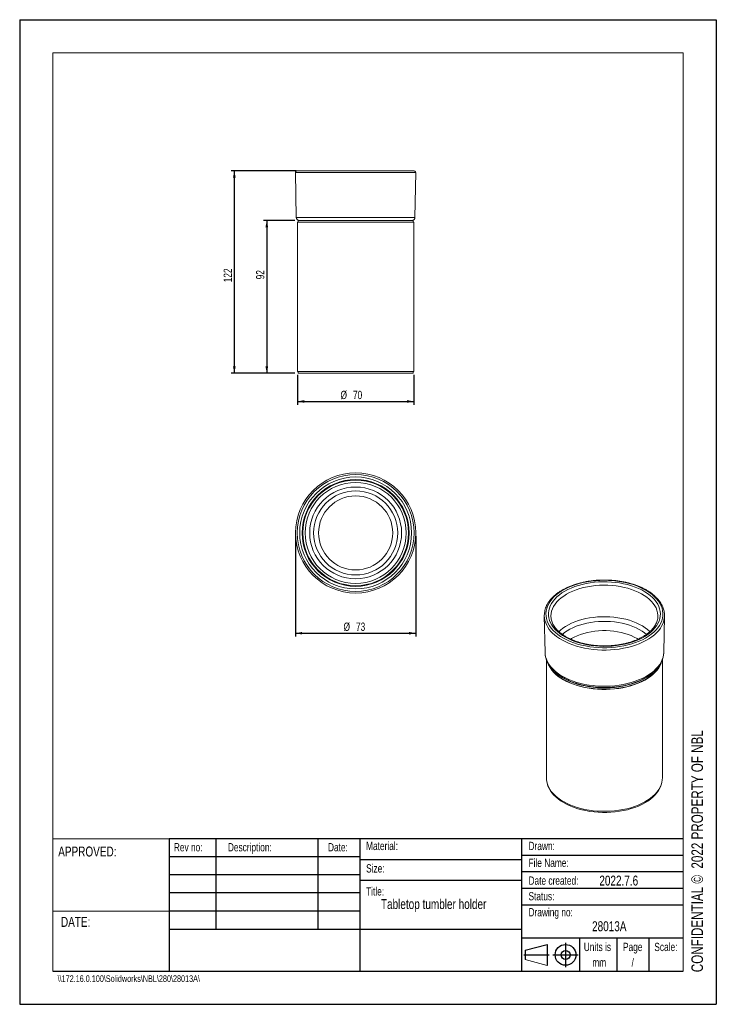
# Model space of a CAD drawing. Header units: millimetres. Extents: x 0 to 210, y 0 to 297.
import ezdxf

# ---------------------------------------------------------------- set-up
doc = ezdxf.new("R2010")
doc.units = ezdxf.units.MM
doc.layers.add('注释', color=7, linetype='Continuous')
doc.styles.add('SLDTEXTSTYLE0', font='TXT', dxfattribs={"width": 0.75})
doc.dimstyles.new('SLDDIMSTYLE0', dxfattribs={"dimtxt": 2.5, "dimasz": 2, "dimexe": 0, "dimexo": 0.0625, "dimtad": 1, "dimdec": 3, "dimlfac": 2, "dimrnd": 1e-09, "dimzin": 12, "dimdsep": 46, "dimtxsty": 'SLDTEXTSTYLE0', "dimsah": 1, "dimcen": 0.09, "dimadec": 0, "dimazin": 3, "dimtfac": 1, "dimtdec": 3, "dimtofl": 0, "dimtmove": 0, "dimatfit": 3, "dimfxl": 0, "dimfrac": 2, "dimtolj": 1, "dimtzin": 12, "dimarcsym": 0})
doc.dimstyles.new('SLDDIMSTYLE1', dxfattribs={"dimtxt": 2.5, "dimasz": 2, "dimexe": 0, "dimexo": 0.0625, "dimtad": 1, "dimdec": 0, "dimlfac": 2, "dimrnd": 1e-09, "dimzin": 12, "dimdsep": 46, "dimtxsty": 'SLDTEXTSTYLE0', "dimsah": 1, "dimcen": 0.09, "dimadec": 0, "dimazin": 3, "dimtfac": 1, "dimtdec": 0, "dimtofl": 0, "dimtmove": 0, "dimatfit": 3, "dimfxl": 0, "dimfrac": 2, "dimtolj": 1, "dimtzin": 12, "dimarcsym": 0})

# ---------------------------------------------------------------- blocks, each defined once
blk = doc.blocks.new('_D')
at = {"layer": '注释', "color": 7}
for p, q in [((83.4, 251.39), (63.7, 251.39)), ((64.7, 251.39), (64.7, 190.39)), ((82.9, 190.39), (63.7, 190.39))]:
    blk.add_line(p, q, dxfattribs=at)
for points in [[(64.7, 251.39), (64.3, 249.39), (65.1, 249.39)], [(64.7, 190.39), (65.1, 192.39), (64.3, 192.39)]]:
    blk.add_solid(points, dxfattribs=at)
at = {"layer": '注释', "color": 7, "insert": (61.47, 217.79), "char_height": 2.5, "attachment_point": 1, "rotation": 90, "style": 'SLDTEXTSTYLE0'}
blk.add_mtext('122', dxfattribs=at)
blk = doc.blocks.new('_D_1')
at = {"layer": '注释', "color": 7}
for p, q in [((82.9, 236.39), (73.49, 236.39)), ((74.49, 236.39), (74.49, 190.39)), ((82.9, 190.39), (73.49, 190.39))]:
    blk.add_line(p, q, dxfattribs=at)
for points in [[(74.49, 236.39), (74.09, 234.39), (74.89, 234.39)], [(74.49, 190.39), (74.89, 192.39), (74.09, 192.39)]]:
    blk.add_solid(points, dxfattribs=at)
at = {"layer": '注释', "color": 7, "insert": (71.26, 218.68), "char_height": 2.5, "attachment_point": 1, "rotation": 90, "style": 'SLDTEXTSTYLE0'}
blk.add_mtext('92', dxfattribs=at)
blk = doc.blocks.new('_D_2')
at = {"layer": '注释', "color": 7}
for p, q in [((83.78, 189.89), (83.78, 180.84)), ((118.78, 189.89), (118.78, 180.84)), ((83.78, 181.84), (118.78, 181.84))]:
    blk.add_line(p, q, dxfattribs=at)
for points in [[(83.78, 181.84), (85.78, 181.44), (85.78, 182.24)], [(118.78, 181.84), (116.78, 182.24), (116.78, 181.44)]]:
    blk.add_solid(points, dxfattribs=at)
at = {"layer": '注释', "color": 7, "char_height": 2.5, "attachment_point": 1, "style": 'SLDTEXTSTYLE0'}
for s, insert in [('%%c', (96.72, 185.06)), ('70', (100.47, 185.06))]:
    blk.add_mtext(s, dxfattribs=dict(at, insert=insert))
blk = doc.blocks.new('_D_3')
at = {"layer": '注释', "color": 7}
for p, q in [((83.15, 141.19), (83.15, 110.93)), ((119.4, 141.19), (119.4, 110.93)), ((83.15, 111.93), (119.4, 111.93))]:
    blk.add_line(p, q, dxfattribs=at)
for points in [[(83.15, 111.93), (85.15, 111.53), (85.15, 112.33)], [(119.4, 111.93), (117.4, 112.33), (117.4, 111.53)]]:
    blk.add_solid(points, dxfattribs=at)
at = {"layer": '注释', "color": 7, "char_height": 2.5, "attachment_point": 1, "style": 'SLDTEXTSTYLE0'}
for s, insert in [('%%c', (97.63, 115.15)), ('73', (101.38, 115.15))]:
    blk.add_mtext(s, dxfattribs=dict(at, insert=insert))

msp = doc.modelspace()

# ---------------------------------------------------------------- linework, layer by layer
at = {"color": 7, "linetype": 'Continuous', "lineweight": 15}
for p, q in [((83.14791, 250.88502), (83.38371, 237.3763)), ((83.64784, 251.39375), (98.92703, 251.39375)), ((98.92703, 251.39375), (118.90388, 251.39375)), ((119.16801, 237.3763), (119.4038, 250.88502)), ((83.77586, 235.89375), (83.77586, 190.89375)), ((83.77586, 235.89375), (101.27586, 235.89375)), ((83.90086, 236.39375), (83.90086, 235.89375)), ((83.90086, 236.39375), (101.27586, 236.39375)), ((101.27586, 236.39375), (118.65086, 236.39375)), ((101.27586, 235.89375), (118.77586, 235.89375)), ((118.65086, 235.89375), (118.65086, 236.39375)), ((118.77586, 190.89375), (118.77586, 235.89375)), ((83.77586, 190.89375), (101.27586, 190.89375)), ((83.90086, 190.89375), (83.90086, 190.39375)), ((91.7727, 190.39375), (83.90086, 190.39375)), ((118.65086, 190.39375), (91.7727, 190.39375)), ((101.27586, 190.89375), (118.77586, 190.89375)), ((118.65086, 190.39375), (118.65086, 190.89375)), ((158.14179, 117.17245), (158.37757, 106.14371)), ((160.14476, 117.14014), (160.14593, 117.00041)), ((192.38825, 116.91419), (192.39079, 117.00041)), ((194.15915, 106.14371), (194.39492, 117.17245)), ((158.37675, 106.19112), (158.37757, 106.14371)), ((158.76836, 104.0343), (158.76836, 68.31628)), ((193.76836, 68.31628), (193.76836, 104.02423)), ((194.15845, 106.11459), (194.15915, 106.14371)), ((159.26317, 65.84957), (159.10892, 66.33292))]:
    msp.add_line(p, q, dxfattribs=at)
at = {"color": 1, "linetype": 'Continuous', "lineweight": 15}
for p, q in [((98.86042, 250.88502), (83.14791, 250.88502)), ((119.4038, 250.88502), (98.86042, 250.88502)), ((83.38371, 237.3763), (119.16801, 237.3763))]:
    msp.add_line(p, q, dxfattribs=at)
at = {"color": 7, "linetype": 'Continuous', "lineweight": 15, "flags": 128}
for points in [[(162.25374, 111.54413), (163.0817, 110.96349), (163.98169, 110.41973), (164.94879, 109.91582), (165.9777, 109.45453), (167.06282, 109.03836), (168.19822, 108.66958), (169.3777, 108.35023), (170.59481, 108.08203), (171.8429, 107.86645), (173.11517, 107.70468), (174.40466, 107.59759), (175.70433, 107.54576), (177.00707, 107.54949), (178.30579, 107.60875), (179.59337, 107.72322), (180.8628, 107.89227), (182.10713, 108.11498), (183.31957, 108.39013), (184.4935, 108.71623), (185.62251, 109.09148), (186.70043, 109.51384), (187.72137, 109.981), (188.67977, 110.49042), (189.57037, 111.0393), (190.38832, 111.62466), (191.12916, 112.24329), (191.78883, 112.89181), (192.36373, 113.56669), (192.85072, 114.26424), (193.24715, 114.98064), (193.55085, 115.71199), (193.76015, 116.45429), (193.87392, 117.20349), (193.89154, 117.95549), (193.8129, 118.70619), (193.63844, 119.45148), (193.36912, 120.1873), (193.00639, 120.90963), (192.55225, 121.61453), (192.00917, 122.29813), (191.38011, 122.95672), (190.66853, 123.58669), (189.87829, 124.1846), (189.01372, 124.74718), (188.07954, 125.27137), (187.08086, 125.7543), (186.02312, 126.19334), (184.9121, 126.58608), (183.75387, 126.93037), (182.55476, 127.22435), (181.32131, 127.46641), (180.06027, 127.65521), (178.77852, 127.78974), (177.48306, 127.86925), (176.18096, 127.89331), (174.87934, 127.86179), (173.58531, 127.77487), (172.30593, 127.63301), (171.04819, 127.437), (169.81896, 127.1879), (168.62496, 126.88707), (167.4727, 126.53616), (166.36848, 126.13708), (165.31834, 125.69201), (164.32799, 125.20339), (163.40286, 124.67388), (162.548, 124.10637), (161.76808, 123.50397), (161.06734, 122.86996), (160.44964, 122.2078), (159.91832, 121.52112), (159.47631, 120.81366), (159.12601, 120.08929), (158.86933, 119.35196), (158.70769, 118.60571), (158.64195, 117.85459), (158.67248, 117.10273), (158.79911, 116.35422), (159.02116, 115.61316), (159.3374, 114.88358), (159.74612, 114.16949), (160.24507, 113.47476), (160.83154, 112.80321), (161.50231, 112.15849), (162.25374, 111.54413)], [(162.85356, 111.80833), (162.1179, 112.41093), (161.4633, 113.04393), (160.8935, 113.7037), (160.41176, 114.38645), (160.02085, 115.08828), (159.723, 115.80517), (159.51992, 116.53301), (159.41278, 117.26763), (159.40218, 118.00482), (159.48819, 118.74037), (159.67032, 119.47005), (159.94752, 120.18969), (160.3182, 120.89517), (160.78025, 121.58245), (161.331, 122.24758), (161.96732, 122.88676), (162.68556, 123.49633), (163.48159, 124.0728), (164.35087, 124.61286), (165.2884, 125.11343), (166.28884, 125.57162), (167.34643, 125.98483), (168.45512, 126.35068), (169.60857, 126.66707), (170.80017, 126.9322), (172.02309, 127.14455), (173.27032, 127.3029), (174.53473, 127.40634), (175.80907, 127.45428), (177.08603, 127.44644), (178.35832, 127.38288), (179.61863, 127.26395), (180.85975, 127.09033), (182.07458, 126.86303), (183.25614, 126.58334), (184.39768, 126.25286), (185.49266, 125.87349), (186.5348, 125.44741), (187.51814, 124.97704), (188.43703, 124.46509), (189.28623, 123.91448), (190.06086, 123.32838), (190.75649, 122.71013), (191.36914, 122.06329), (191.89528, 121.39155), (192.33192, 120.69876), (192.67655, 119.98889), (192.92719, 119.26601), (193.08241, 118.53426), (193.14132, 117.79782), (193.10359, 117.06092), (192.96942, 116.32778), (192.7396, 115.6026), (192.41542, 114.88953), (191.99876, 114.19266), (191.492, 113.51597), (190.89803, 112.86334), (190.22027, 112.23852), (189.46259, 111.64507), (188.62934, 111.08641), (187.72529, 110.56572), (186.75561, 110.086), (185.72586, 109.64999), (184.64194, 109.26018), (183.51006, 108.91881), (182.33669, 108.62784), (181.12857, 108.38893), (179.89261, 108.20345), (178.63589, 108.07247), (177.36561, 107.99672), (176.08904, 107.97665), (174.8135, 108.01238), (173.54629, 108.10369), (172.29468, 108.25007), (171.06583, 108.45067), (169.86677, 108.70435), (168.70439, 109.00965), (167.58533, 109.36483), (166.516, 109.76784), (165.50254, 110.21639), (164.55074, 110.70791), (163.66606, 111.23957), (162.85356, 111.80833)], [(163.89399, 97.91704), (164.84166, 97.40898), (165.85174, 96.94271), (166.91871, 96.52077), (168.03675, 96.14548), (169.19974, 95.81887), (170.40134, 95.54275), (171.63499, 95.3186), (172.89394, 95.14767), (174.17131, 95.03087), (175.46015, 94.96886), (176.7534, 94.96196), (178.04399, 95.01022), (179.32489, 95.11336), (180.5891, 95.27084), (181.82971, 95.48179), (183.03994, 95.74505), (184.21319, 96.05919), (185.34305, 96.42249), (186.42335, 96.83297), (187.44818, 97.28839), (188.41195, 97.78626), (189.3094, 98.32385), (190.13562, 98.89824), (190.8861, 99.50629), (191.55675, 100.14467), (192.1439, 100.80991), (192.64434, 101.49835), (193.05534, 102.20626), (193.37465, 102.92975), (193.49674, 103.28759)], [(163.98238, 97.96807), (164.92328, 97.46363), (165.92614, 97.00069), (166.98549, 96.58177), (168.09554, 96.20916), (169.25023, 95.88489), (170.44325, 95.61073), (171.66808, 95.38819), (172.91804, 95.21847), (174.18629, 95.10251), (175.46592, 95.04094), (176.74993, 95.03409), (178.03131, 95.082), (179.30306, 95.18442), (180.55824, 95.34077), (181.78998, 95.55021), (182.99157, 95.81159), (184.15644, 96.12348), (185.27823, 96.48419), (186.35081, 96.89174), (187.36832, 97.3439), (188.32521, 97.83822), (189.21625, 98.37197), (190.03657, 98.94226), (190.78169, 99.54596), (191.44755, 100.17979), (192.0305, 100.84027), (192.52737, 101.5238), (192.93543, 102.22665), (193.06912, 102.50322)], [(163.98238, 98.37634), (164.92328, 97.8719), (165.92614, 97.40896), (166.98549, 96.99004), (168.09554, 96.61743), (169.25023, 96.29316), (170.44325, 96.019), (171.66808, 95.79646), (172.91804, 95.62675), (174.18629, 95.51079), (175.46592, 95.44921), (176.74993, 95.44236), (178.03131, 95.49027), (179.30306, 95.59269), (180.55824, 95.74904), (181.78998, 95.95848), (182.99157, 96.21986), (184.15644, 96.53175), (185.27823, 96.89246), (186.35081, 97.30001), (187.36832, 97.75218), (188.32521, 98.24649), (189.21625, 98.78024), (190.03657, 99.35053), (190.78169, 99.95424), (190.79115, 99.96254)], [(158.76836, 68.31628), (158.78703, 67.84971), (158.89446, 67.10568), (159.09678, 66.36826), (159.39288, 65.64149), (159.78115, 64.92932), (160.25947, 64.23565), (160.82522, 63.56427), (161.47532, 62.91884), (162.20621, 62.30289), (163.0139, 61.71978), (163.89399, 61.1727)], [(163.89399, 61.1727), (164.84166, 60.66464), (165.85174, 60.19837), (166.91871, 59.77643), (168.03675, 59.40114), (169.19974, 59.07454), (170.40134, 58.79841), (171.63499, 58.57427), (172.89394, 58.40333), (174.17131, 58.28654), (175.46015, 58.22452), (176.7534, 58.21762), (178.04399, 58.26588), (179.32489, 58.36903), (180.5891, 58.5265), (181.82971, 58.73745), (183.03994, 59.00071), (184.21319, 59.31485), (185.34305, 59.67815), (186.42335, 60.08863), (187.44818, 60.54405), (188.41195, 61.04192), (189.3094, 61.57952), (190.13562, 62.15391), (190.8861, 62.76195), (191.55675, 63.40034), (192.1439, 64.06557), (192.64434, 64.75402), (193.05534, 65.46192), (193.37465, 66.18541), (193.60054, 66.92055), (193.73177, 67.6633), (193.76836, 68.31628)], [(193.4278, 66.33292), (193.29746, 65.91655), (192.99619, 65.19597), (192.60356, 64.4902), (192.12171, 63.80309), (191.55327, 63.13841), (190.90136, 62.49977), (190.16952, 61.89068), (189.36176, 61.31445), (188.48249, 60.77422), (187.53651, 60.27297), (186.52899, 59.81341), (185.46542, 59.39806), (184.35163, 59.02919), (183.19369, 58.70881), (181.99792, 58.43868), (180.77086, 58.22026), (179.51921, 58.05476), (178.24981, 57.94307), (176.96958, 57.8858), (175.68552, 57.88328), (174.40465, 57.9355), (173.13395, 58.04219), (171.88038, 58.20277), (170.65077, 58.41635), (169.45184, 58.68177), (168.29014, 58.99758), (167.17201, 59.36206), (166.10357, 59.77321), (165.09064, 60.22879), (164.13876, 60.72632), (163.25313, 61.26306), (162.43859, 61.8361), (161.69957, 62.44231), (161.04013, 63.07836), (160.46386, 63.74079), (159.9739, 64.42598), (159.57294, 65.13019), (159.26317, 65.84957)]]:
    msp.add_lwpolyline(points, dxfattribs=at)
at = {"color": 1, "linetype": 'Continuous', "lineweight": 15, "flags": 128}
for points in [[(189.08698, 122.76135), (188.29053, 123.31782), (187.42178, 123.83699), (186.48595, 124.31573), (185.48867, 124.75116), (184.43594, 125.14068), (183.33409, 125.48192), (182.18974, 125.77285), (181.00978, 126.01171), (179.80131, 126.19707), (178.57158, 126.32781), (177.32801, 126.40314), (176.07806, 126.42262), (174.82926, 126.38612), (173.58911, 126.29386), (172.36508, 126.1464), (171.16452, 125.94463), (169.99466, 125.68976), (168.86252, 125.38332), (167.77493, 125.02715), (166.73842, 124.6234), (165.75922, 124.1745), (164.84322, 123.68314), (163.99594, 123.15228), (163.22246, 122.58512), (162.52745, 121.98506), (161.91507, 121.35571), (161.38901, 120.70086), (160.95245, 120.02444), (160.60799, 119.33053), (160.35772, 118.62329), (160.20313, 117.90699), (160.14517, 117.18592), (160.14476, 117.14014)], [(192.39079, 117.00041), (192.38417, 117.40559), (192.29674, 118.12567), (192.11291, 118.83967), (191.83379, 119.54329), (191.46106, 120.23232), (190.99696, 120.9026), (190.44428, 121.5501), (189.80634, 122.17093), (189.08698, 122.76135)], [(162.5575, 112.40152), (163.0317, 112.83681), (163.75735, 113.41359), (164.55825, 113.95618), (165.42957, 114.46131), (166.36608, 114.92593), (167.36214, 115.34727), (168.41176, 115.72278), (169.50864, 116.05021), (170.64617, 116.32758), (171.81751, 116.55323), (173.01562, 116.7258), (174.23329, 116.84426), (175.4632, 116.90788), (176.69795, 116.91629), (177.93012, 116.86944), (179.15229, 116.76761), (180.35712, 116.61142), (181.53737, 116.40179), (182.68592, 116.13999), (183.79587, 115.8276), (184.86056, 115.4665), (185.87357, 115.05885), (186.82881, 114.60711), (187.72054, 114.114), (188.5434, 113.58248), (189.29243, 113.01574), (189.96314, 112.4172), (189.97339, 112.40721)], [(194.19743, 115.75572), (194.18755, 115.718), (193.93951, 114.96712), (193.59718, 114.2287), (193.1624, 113.50667), (192.63748, 112.80489), (192.02522, 112.1271), (191.3289, 111.47692), (190.55222, 110.85782), (189.69933, 110.2731), (188.77478, 109.72588), (187.7835, 109.21908), (186.73078, 108.7554), (185.62225, 108.33732), (184.4638, 107.96707), (183.26163, 107.64662), (182.02215, 107.37768), (180.75197, 107.1617), (179.45786, 106.99981), (178.14674, 106.89289), (176.8256, 106.8415), (175.50148, 106.84593), (174.18146, 106.90614), (172.87257, 107.02181), (171.58179, 107.19233), (170.31603, 107.41679), (169.08202, 107.69398), (167.88635, 108.02244), (166.73541, 108.40041), (165.63532, 108.82586), (164.59197, 109.29654), (163.61092, 109.80993), (162.6974, 110.3633), (161.85629, 110.95368)], [(188.95368, 111.58298), (188.37708, 112.05009), (187.60479, 112.58861), (186.76082, 113.09), (185.85052, 113.55109), (184.87963, 113.96898), (183.8543, 114.34102), (182.78101, 114.66485), (181.66655, 114.93843), (180.51795, 115.16003), (179.34249, 115.32825), (178.1476, 115.44202), (176.94082, 115.50063), (175.72979, 115.50371), (174.52217, 115.45123), (173.32558, 115.34353), (172.1476, 115.18129), (170.99567, 114.96553), (169.87708, 114.69762), (168.7989, 114.37925), (167.76794, 114.01243), (166.79073, 113.59949), (165.87343, 113.14304), (165.02185, 112.64595), (164.24138, 112.11138), (163.58778, 111.5871)], [(166.10864, 110.15648), (166.35087, 110.30368), (167.19427, 110.7632), (168.10133, 111.18035), (169.06568, 111.55223), (170.08054, 111.87622), (171.13881, 112.15005), (172.23306, 112.3718), (173.35562, 112.53991), (174.4986, 112.65321), (175.654, 112.71089), (176.81371, 112.71256), (177.96959, 112.6582), (179.11354, 112.5482), (180.23753, 112.38332), (181.33368, 112.16473), (182.39431, 111.89395), (183.41196, 111.57289), (184.3795, 111.20379), (185.29016, 110.78925), (186.13753, 110.33217), (186.43036, 110.15506)], [(158.37757, 106.14371), (158.41668, 105.57683), (158.5521, 104.82642), (158.78205, 104.08373), (159.10529, 103.3527), (159.5201, 102.63725), (160.02427, 101.94118), (160.61511, 101.26822), (161.28947, 100.62195), (162.04375, 100.00582), (162.87392, 99.42312), (163.77556, 98.87695), (164.74385, 98.37024), (165.77363, 97.90568), (166.8594, 97.48576), (167.99538, 97.11271), (169.17549, 96.78853), (170.39345, 96.51493), (171.64275, 96.2934), (172.91674, 96.12509), (174.2086, 96.01093), (175.51146, 95.9515), (176.81835, 95.94714), (178.12231, 95.99785), (179.41638, 96.10338), (180.69365, 96.26316), (181.94731, 96.47634), (183.17067, 96.74178), (184.3572, 97.05806), (185.50058, 97.42349), (186.5947, 97.83614), (187.63372, 98.29378), (188.6121, 98.79399), (189.52463, 99.3341), (190.36642, 99.91121), (191.133, 100.52226), (191.82027, 101.16398), (192.42456, 101.83296), (192.94265, 102.52561), (193.37178, 103.23824), (193.70965, 103.96706), (193.95447, 104.70817), (194.10492, 105.45762), (194.15845, 106.11459)]]:
    msp.add_lwpolyline(points, dxfattribs=at)
at = {"color": 7, "linetype": 'Continuous', "lineweight": 15}
for radius in [18.12802, 17.62802, 16.87354, 16.12366, 15.92298, 15.23072, 13.84708, 12.67079, 11.17145]:
    msp.add_circle((101.27586, 142.18875), radius, dxfattribs=at)
for centre, radius, start, end in [((83.64784, 250.89375), 0.5, 90, 181), ((118.90388, 250.89375), 0.5, 359, 90), ((84.38356, 237.39375), 1, 181, 270), ((118.16816, 237.39375), 1, 270, 359), ((164.26199, 117.30113), 6.12088, 168.3226329, 193.9974983), ((188.28888, 117.30044), 6.10714, 345.3486725, 11.3054594), ((168.36444, 106.84379), 9.98358, 201.238593, 243.3986187), ((168.74115, 107.21057), 10.39566, 206.3776765, 242.7570315), ((170.92807, 110.55203), 14.0175, 230.0379159, 240.2971548)]:
    msp.add_arc(centre, radius, start, end, dxfattribs=at)
at = {"color": 1, "linetype": 'Continuous', "lineweight": 15}
msp.add_arc((166.84989, 118.29518), 8.87884, 196.182859, 235.7769612, dxfattribs=at)
at = {"color": 7, "linetype": 'Continuous', "lineweight": 15}
for points, knots in [([(194.26544, 118.56899), (194.22142, 118.77273), (194.1246, 119.22084), (193.87354, 119.90176), (193.53377, 120.61041), (193.10966, 121.30336), (192.60586, 121.97768), (192.02368, 122.62993), (191.3661, 123.25678), (190.63633, 123.85502), (189.83812, 124.42164), (188.97555, 124.95391), (188.053, 125.44934), (187.07506, 125.90568), (186.04652, 126.32093), (184.97229, 126.69333), (183.85747, 127.02127), (182.7073, 127.30337), (181.52717, 127.53844), (180.32259, 127.72548), (179.09916, 127.8637), (177.86259, 127.9525), (176.61863, 127.99152), (175.37305, 127.98058), (174.13166, 127.91974), (172.90024, 127.80926), (171.6845, 127.64962), (170.49011, 127.4415), (169.3226, 127.18576), (168.18741, 126.88352), (167.08981, 126.53601), (166.03493, 126.14469), (165.02771, 125.71117), (164.07293, 125.23724), (163.17513, 124.72485), (162.33871, 124.17611), (161.56786, 123.59337), (160.86658, 122.97919), (160.23867, 122.3364), (159.68743, 121.66815), (159.21655, 120.97785), (158.82631, 120.26951), (158.52727, 119.5464), (158.34673, 118.99281), (158.29403, 118.67938), (158.28292, 118.61328)], [0, 0, 0, 0, 0.019389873, 0.042649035, 0.06600343, 0.089469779, 0.113047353, 0.136722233, 0.160473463, 0.184278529, 0.208117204, 0.231973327, 0.255834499, 0.279691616, 0.303540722, 0.327379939, 0.351208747, 0.375027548, 0.398837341, 0.422639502, 0.446435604, 0.470227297, 0.494016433, 0.517804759, 0.541593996, 0.56538551, 0.589181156, 0.612982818, 0.636792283, 0.660611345, 0.684441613, 0.708284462, 0.732140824, 0.756010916, 0.779893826, 0.803786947, 0.827684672, 0.851575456, 0.875445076, 0.899274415, 0.923040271, 0.946717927, 0.970286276, 0.993734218, 1, 1, 1, 1]), ([(163.30609, 111.79402), (163.18772, 111.88571), (162.8432, 112.15259), (162.32587, 112.61291), (161.78071, 113.17893), (161.3117, 113.76231), (160.91897, 114.35986), (160.60436, 114.96942), (160.36716, 115.58924), (160.21483, 116.21806), (160.14279, 116.73176), (160.15237, 117.03562), (160.15525, 117.12714)], [0, 0, 0, 0, 0.057538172, 0.167459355, 0.277443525, 0.387668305, 0.498333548, 0.609694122, 0.722034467, 0.835602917, 0.950486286, 1, 1, 1, 1]), ([(192.38478, 116.92212), (192.37228, 116.72766), (192.34598, 116.31843), (192.20076, 115.69697), (191.97394, 115.06154), (191.66278, 114.43715), (191.27236, 113.82716), (190.80445, 113.23422), (190.26155, 112.66081), (189.646, 112.10944), (188.96048, 111.5828), (188.20805, 111.08368), (187.39227, 110.61492), (186.51715, 110.1793), (185.58713, 109.77946), (184.60698, 109.41781), (183.58181, 109.0966), (182.51707, 108.81779), (181.41845, 108.58313), (180.29185, 108.39406), (179.14336, 108.25176), (177.9792, 108.15709), (176.80567, 108.11067), (175.62914, 108.11278), (174.45602, 108.1634), (173.2927, 108.26225), (172.1455, 108.40872), (171.02067, 108.60191), (169.92431, 108.84062), (168.86237, 109.12337), (167.84059, 109.44839), (166.86446, 109.81362), (165.93926, 110.21675), (165.06964, 110.65511), (164.26097, 111.12618), (163.68441, 111.51189), (163.37925, 111.73946), (163.30609, 111.79402)], [0, 0, 0, 0, 0.027667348, 0.058222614, 0.088531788, 0.118508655, 0.148160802, 0.177548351, 0.206745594, 0.235819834, 0.264823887, 0.293795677, 0.322759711, 0.351728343, 0.380712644, 0.409718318, 0.438747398, 0.467799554, 0.496872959, 0.525964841, 0.555071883, 0.584190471, 0.613316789, 0.642446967, 0.671576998, 0.700701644, 0.729816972, 0.758918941, 0.788003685, 0.817067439, 0.846106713, 0.875118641, 0.904101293, 0.933054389, 0.961980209, 0.990884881, 1, 1, 1, 1]), ([(158.3844, 106.19648), (158.38868, 106.0048), (158.39858, 105.5621), (158.51479, 104.87237), (158.71485, 104.13206), (159.0011, 103.40325), (159.3692, 102.68849), (159.81929, 101.99076), (160.34933, 101.31316), (160.9587, 100.65996), (161.589, 100.07832), (162.03807, 99.727), (162.23527, 99.57273)], [0, 0, 0, 0, 0.078276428, 0.180784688, 0.28350614, 0.386781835, 0.490859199, 0.5958615, 0.701786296, 0.808528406, 0.915920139, 1, 1, 1, 1]), ([(162.23527, 99.57273), (162.37486, 99.46956), (162.77699, 99.17232), (163.4918, 98.70875), (164.39606, 98.19594), (165.35762, 97.72377), (166.37046, 97.29355), (167.42983, 96.90717), (168.53048, 96.56606), (169.66718, 96.27156), (170.83455, 96.02477), (172.02712, 95.82662), (173.23933, 95.67787), (174.46555, 95.57907), (175.70009, 95.53062), (176.93724, 95.53267), (178.17124, 95.58523), (179.39636, 95.68809), (180.60693, 95.84083), (181.79734, 96.04289), (182.96209, 96.29349), (184.09579, 96.59169), (185.19318, 96.93641), (186.24912, 97.3264), (187.25862, 97.76027), (188.21685, 98.23649), (189.11907, 98.75336), (189.96065, 99.309), (190.73699, 99.90123), (191.44358, 100.52752), (192.07611, 101.18492), (192.63055, 101.86995), (193.10342, 102.57861), (193.49158, 103.30637), (193.79412, 104.04839), (194.00618, 104.79989), (194.12989, 105.48889), (194.14399, 105.92703), (194.14992, 106.11144)], [0, 0, 0, 0, 0.015167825, 0.043697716, 0.072237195, 0.100777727, 0.129303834, 0.157808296, 0.186288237, 0.214743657, 0.243176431, 0.271589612, 0.299986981, 0.328372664, 0.356751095, 0.385126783, 0.413504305, 0.441886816, 0.47027903, 0.498685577, 0.527111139, 0.555560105, 0.584036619, 0.61254406, 0.641084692, 0.66965884, 0.698263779, 0.726892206, 0.755527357, 0.784139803, 0.812692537, 0.841137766, 0.869420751, 0.897488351, 0.925301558, 0.952848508, 0.980152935, 1, 1, 1, 1])]:
    msp.add_open_spline(points, degree=3, knots=knots, dxfattribs=at)
at = {"layer": '注释'}
for p, q in [((0, 297), (210, 297)), ((0, 297), (0, 0)), ((210, 297), (210, 0)), ((200.04161, 49.927), (45.04161, 49.927)), ((45.04161, 49.927), (45.04161, 9.927)), ((59.12755, 49.927), (59.12755, 22.677)), ((89.84637, 49.927), (89.84637, 22.677)), ((102.54161, 49.927), (102.54161, 9.927)), ((151.29161, 49.927), (151.29161, 9.927)), ((200.04161, 44.927), (151.29161, 44.927)), ((102.54161, 44.477), (45.04161, 44.477)), ((102.72592, 43.677), (151.47592, 43.677)), ((102.54161, 39.027), (45.04161, 39.027)), ((200.04161, 39.927), (151.29161, 39.927)), ((102.54161, 37.427), (151.29161, 37.427)), ((102.54161, 33.577), (45.04161, 33.577)), ((200.04161, 34.927), (151.29161, 34.927)), ((200.04161, 29.927), (151.29161, 29.927)), ((102.54161, 28.127), (45.04161, 28.127)), ((45.04161, 22.677), (151.29161, 22.677)), ((200.04161, 19.927), (151.29161, 19.927)), ((152.39728, 16.28319), (158.98694, 18.07297)), ((158.98694, 18.07297), (158.98694, 11.73686)), ((164.55404, 18.50351), (164.55404, 11.18364)), ((168.7325, 19.927), (168.7325, 9.927)), ((180.05872, 19.927), (180.05872, 9.927)), ((189.64469, 20.03351), (189.64469, 10.03351)), ((151.96632, 14.90492), (159.57244, 14.90492)), ((152.39728, 16.28319), (152.39728, 13.52665)), ((160.71745, 14.90492), (168.36447, 14.90492)), ((10, 10), (200, 10)), ((0, 0), (210, 0))]:
    msp.add_line(p, q, dxfattribs=at)
at = {"layer": '注释', "lineweight": 15}
for p, q in [((10, 287), (200, 287)), ((10, 287), (10, 10)), ((200, 287), (200, 10))]:
    msp.add_line(p, q, dxfattribs=at)
at = {"layer": '注释', "color": 7, "lineweight": 0}
for p, q in [((45.04161, 49.927), (10, 49.927)), ((45.04161, 28.127), (10, 28.127))]:
    msp.add_line(p, q, dxfattribs=at)
at = {"layer": '注释', "color": 179, "linetype": 'Continuous', "lineweight": 0}
msp.add_line((152.39728, 13.52665), (158.98694, 11.73686), dxfattribs=at)
at = {"layer": '注释'}
for radius in [3.13898, 1.34919]:
    msp.add_circle((164.55404, 14.90492), radius, dxfattribs=at)

# ---------------------------------------------------------------- texts
at = {"color": 7, "linetype": 'Continuous', "lineweight": 0, "insert": (202.49296, 9.68335), "char_height": 3.5, "attachment_point": 1, "rotation": 90, "style": 'SLDTEXTSTYLE0'}
msp.add_mtext('CONFIDENTIAL ©  2022 PROPERTY OF NBL', dxfattribs=at)
at = {"layer": '注释', "style": 'SLDTEXTSTYLE0'}
for s, insert, char_height, attachment_point in [('APPROVED:', (11.61335, 47.586), 3, 1), ('Rev no:', (46.48188, 48.63324), 2.5, 1), ('Description:', (62.76413, 48.63324), 2.5, 1), ('Date:', (92.94215, 48.63324), 2.5, 1), ('Material:', (104.42289, 49.02046), 2.5, 1), ('Drawn:', (153.39037, 49.02046), 2.5, 1), ('Size:', (104.42289, 42.25445), 2.5, 1), ('File Name:', (153.39037, 43.93809), 2.5, 1), ('Date created:', (153.39037, 38.56627), 2.5, 1), ('Title:', (104.42289, 35.30613), 2.5, 1), ('Status:', (153.39037, 33.86722), 2.5, 1), ('Drawing no:', (153.39037, 29.02806), 2.5, 1), ('DATE:', (12.4411, 26.3601), 3, 1), ('Units is', (174.15684, 18.55791), 2.5, 2), ('Page', (184.80457, 18.55791), 2.5, 2), ('Scale:', (194.80463, 18.55791), 2.5, 2), ('mm', (174.70632, 13.88505), 2.5, 2), ('/', (184.81325, 13.88505), 2.5, 2), ('\\\\\\\\172.16.0.100\\\\Solidworks\\\\NBL\\\\280\\\\28013A\\\\', (11.42641, 8.74427), 2, 1)]:
    msp.add_mtext(s, dxfattribs=dict(at, insert=insert, char_height=char_height, attachment_point=attachment_point))
at = {"layer": '注释', "color": 7, "char_height": 3, "attachment_point": 1, "style": 'SLDTEXTSTYLE0'}
for s, insert in [('2022.7.6', (174.74006, 38.82314)), ('Tabletop tumbler holder', (108.90385, 31.74279)), ('28013A', (172.55087, 25.05175))]:
    msp.add_mtext(s, dxfattribs=dict(at, insert=insert))

# ---------------------------------------------------------------- dimensions: what is measured, and where the dimension line sits
at = {"layer": '注释', "color": 7}
for base, p1, picture, middle in [((64.69679, 190.39375), (84.40231, 251.39375), '_D', (64.69679, 220.46278)), ((74.48534, 190.39375), (83.90086, 236.39375), '_D_1', (74.48534, 220.46278))]:
    dim = msp.add_linear_dim(base=base, p1=p1, p2=(83.90086, 190.39375), angle=90, dimstyle='SLDDIMSTYLE0', dxfattribs=at)
    dim.commit()
    dim.dimension.update_dxf_attribs({"geometry": picture, "text_midpoint": middle, "dimtype": 160})
for base, p1, p2, dimstyle, picture, middle in [((118.77586, 181.84078), (83.77586, 190.89375), (118.77586, 190.89375), 'SLDDIMSTYLE0', '_D_2', (100.37633, 181.84078)), ((119.4038, 111.92759), (83.14791, 142.18875), (119.4038, 142.18875), 'SLDDIMSTYLE1', '_D_3', (101.29421, 111.92759))]:
    dim = msp.add_linear_dim(base=base, p1=p1, p2=p2, text='%%c<>', dimstyle=dimstyle, dxfattribs=at)
    dim.commit()
    dim.dimension.update_dxf_attribs({"geometry": picture, "text_midpoint": middle, "dimtype": 160})

doc.saveas('drawing.dxf')
